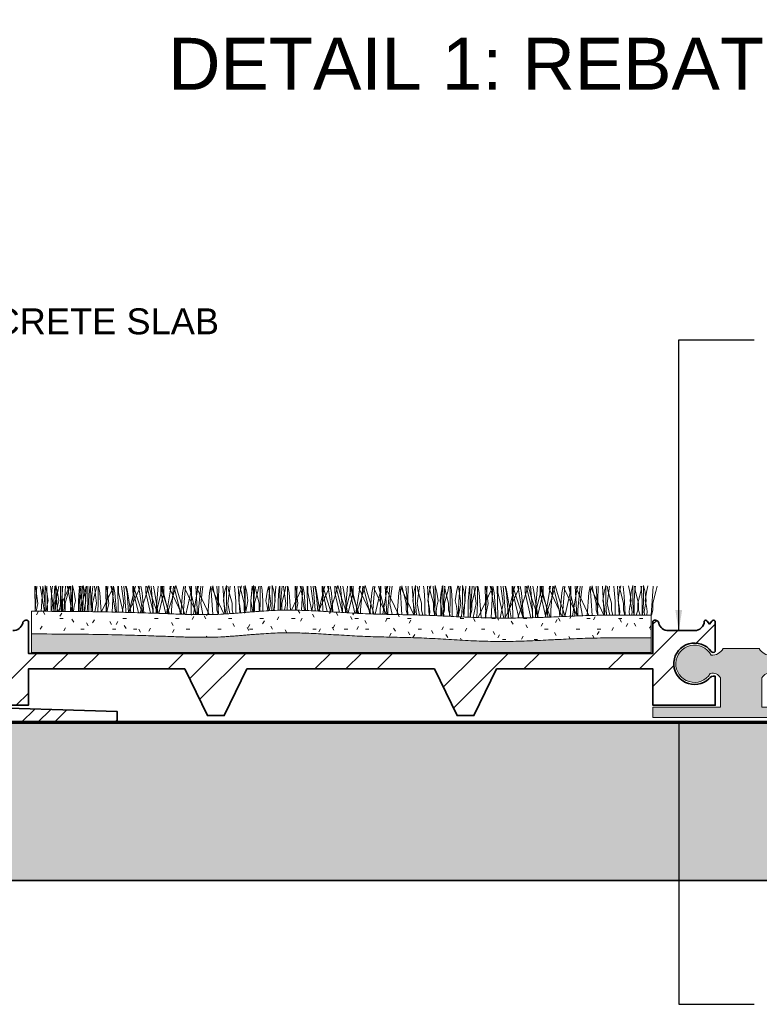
# Model space of a CAD drawing. Header units: millimetres. Extents: x -150 to 136, y -35 to 68.
# Tile 2 of 4: x -108 to -37, y -27 to 68. Entities that reach past the tile are written whole.
import ezdxf

# ---------------------------------------------------------------- set-up
doc = ezdxf.new("R2010")
doc.units = ezdxf.units.MM
for name, color, linetype, lineweight in [('FS-DETAIL', 3, 'Continuous', 35), ('FS-DETAIL-HATCH', 253, 'Continuous', 13), ('FS-DETAIL-THIN', 8, 'Continuous', 18), ('FS-DETAIL-WIDE', 4, 'Continuous', 70), ('FS-TEXT', 7, 'Continuous', 25)]:
    doc.layers.add(name, color=color, linetype=linetype, lineweight=lineweight)
doc.styles.add('Arial', font='arial.ttf', dxfattribs={"height": 2.5})
doc.dimstyles.new('Diagonal_2.5mm Arial$7', dxfattribs={"dimtxt": 2.5, "dimasz": 2, "dimexe": 2.5, "dimexo": 5, "dimgap": 1, "dimtad": 0, "dimzin": 0, "dimdsep": 46, "dimtxsty": 'Arial', "dimcen": 2, "dimdle": 4, "dimclrd": 1, "dimclre": 256, "dimclrt": 7, "dimaunit": 1, "dimadec": 0, "dimazin": 0, "dimtfac": 1, "dimtix": 1, "dimtmove": 2, "dimatfit": 3, "dimfxl": 1, "dimtvp": 1, "dimtolj": 1, "dimtzin": 0, "dimarcsym": 0})

# ---------------------------------------------------------------- blocks, each defined once
blk = doc.blocks.new('CARPET-H-PROFILE-MAXI')
at = {"layer": 'FS-DETAIL-HATCH'}
for p, q in [((-73.389, -53.147), (-73.339, -55.574)), ((-73.101, -54.822), (-73.322, -53.147)), ((-73.179, -53.147), (-73.251, -54.109)), ((-72.801, -53.509), (-72.884, -53.147)), ((-72.777, -55.579), (-72.627, -53.161)), ((-72.501, -53.809), (-72.627, -53.161)), ((-72.211, -53.734), (-72.375, -53.078)), ((-72.375, -53.434), (-72.375, -53.078)), ((-72.227, -53.147), (-72.177, -55.584)), ((-71.638, -54.822), (-71.859, -53.147)), ((-71.685, -53.147), (-71.737, -53.547)), ((-71.44, -53.147), (-71.512, -54.109)), ((-71.339, -53.809), (-71.468, -53.147)), ((-71.19, -53.768), (-71.362, -53.078)), ((-71.362, -53.434), (-71.362, -53.078)), ((-71.161, -53.659), (-71.058, -53.147)), ((-70.912, -53.434), (-70.912, -53.147)), ((-70.764, -53.147), (-70.714, -55.597)), ((-70.672, -53.147), (-70.724, -53.547)), ((-70.428, -53.147), (-70.5, -54.109)), ((-70.176, -53.509), (-70.259, -53.147)), ((-70.125, -53.397), (-70.166, -53.147)), ((-70.148, -53.659), (-70.046, -53.147)), ((-69.876, -53.809), (-70.005, -53.147)), ((-69.899, -53.434), (-69.899, -53.147)), ((-69.586, -53.734), (-69.75, -53.078)), ((-69.75, -53.434), (-69.75, -53.078)), ((-69.06, -53.147), (-69.112, -53.547)), ((-68.887, -54.822), (-69.108, -53.147)), ((-68.965, -53.147), (-69.037, -54.109)), ((-68.815, -53.147), (-68.887, -54.109)), ((-68.573, -53.734), (-68.737, -53.078)), ((-68.737, -53.434), (-68.737, -53.078)), ((-68.565, -55.616), (-68.412, -53.147)), ((-68.536, -53.659), (-68.433, -53.147)), ((-68.287, -53.434), (-68.287, -53.147)), ((-68.047, -53.147), (-68.099, -53.547)), ((-68.013, -53.147), (-67.963, -55.621)), ((-67.803, -53.147), (-67.875, -54.109)), ((-67.424, -54.822), (-67.645, -53.147)), ((-67.523, -53.659), (-67.421, -53.147)), ((-67.274, -53.434), (-67.274, -53.147)), ((-67.125, -53.809), (-67.254, -53.147)), ((-66.55, -53.147), (-66.499, -55.637)), ((-66.262, -54.822), (-66.483, -53.147)), ((-66.34, -53.147), (-66.412, -54.109)), ((-65.962, -53.509), (-66.045, -53.147)), ((-65.911, -53.397), (-65.952, -53.147)), ((-65.942, -55.653), (-65.788, -53.161)), ((-65.662, -53.809), (-65.788, -53.161)), ((-65.388, -53.147), (-65.337, -55.669)), ((-65.325, -53.772), (-65.325, -53.147)), ((-64.799, -54.822), (-65.02, -53.147)), ((-64.598, -55.422), (-64.799, -53.147)), ((-64.5, -53.809), (-64.629, -53.147)), ((-64.499, -53.509), (-64.581, -53.147)), ((-64.261, -55.422), (-63.685, -53.147)), ((-63.925, -53.147), (-63.873, -55.709)), ((-63.862, -53.772), (-63.862, -53.145)), ((-63.562, -54.184), (-63.862, -53.145)), ((-63.337, -53.509), (-63.42, -53.147)), ((-63.286, -53.397), (-63.327, -53.147)), ((-63.037, -53.809), (-63.166, -53.147)), ((-62.723, -54.184), (-62.411, -53.1)), ((-62.7, -53.772), (-62.7, -53.147)), ((-62.025, -55.422), (-62.601, -53.147)), ((-62.099, -54.184), (-62.411, -53.1)), ((-61.973, -55.422), (-62.174, -53.147)), ((-61.874, -53.509), (-61.956, -53.147)), ((-61.687, -55.422), (-61.487, -53.147)), ((-61.636, -55.422), (-61.06, -53.147)), ((-61.237, -53.772), (-61.237, -53.145)), ((-60.937, -54.184), (-61.237, -53.145)), ((-60.562, -55.422), (-61.137, -53.147)), ((-60.961, -53.772), (-60.961, -53.147)), ((-60.375, -53.397), (-60.334, -53.147)), ((-60.323, -53.508), (-60.241, -53.147)), ((-60.224, -55.422), (-60.023, -53.147)), ((-60.098, -54.184), (-59.786, -53.1)), ((-59.4, -55.422), (-59.976, -53.147)), ((-59.474, -54.184), (-59.786, -53.1)), ((-59.161, -53.809), (-59.032, -53.147)), ((-59.062, -55.422), (-58.862, -53.147)), ((-58.912, -53.397), (-58.871, -53.147)), ((-57.937, -55.422), (-58.512, -53.147)), ((-58.336, -53.772), (-58.336, -53.147)), ((-58.273, -53.147), (-58.328, -55.879)), ((-57.704, -55.882), (-57.874, -53.147)), ((-57.75, -53.397), (-57.709, -53.147)), ((-57.698, -53.508), (-57.616, -53.147)), ((-57.599, -55.422), (-57.398, -53.147)), ((-57.398, -54.822), (-57.178, -53.147)), ((-56.536, -53.809), (-56.41, -53.161)), ((-56.241, -55.887), (-56.41, -53.161)), ((-56.287, -53.397), (-56.243, -53.13)), ((-56.137, -53.659), (-56.243, -53.13)), ((-55.858, -53.147), (-55.786, -54.109)), ((-55.648, -53.147), (-55.703, -55.858)), ((-55.083, -55.824), (-55.249, -53.147)), ((-55.087, -53.734), (-54.923, -53.078)), ((-54.923, -53.434), (-54.923, -53.078)), ((-54.674, -53.659), (-54.777, -53.147)), ((-54.773, -54.822), (-54.553, -53.147)), ((-54.151, -53.147), (-54.098, -53.547)), ((-53.626, -55.731), (-53.785, -53.147)), ((-53.624, -53.734), (-53.474, -53.134)), ((-53.512, -53.659), (-53.615, -53.147)), ((-53.233, -53.147), (-53.161, -54.109)), ((-52.956, -53.734), (-53.12, -53.078)), ((-53.12, -53.434), (-53.12, -53.078)), ((-52.429, -53.147), (-52.481, -53.547)), ((-52.462, -53.734), (-52.298, -53.078)), ((-52.298, -53.434), (-52.298, -53.078)), ((-52.185, -53.147), (-52.257, -54.109)), ((-52.049, -53.659), (-52.152, -53.147)), ((-51.906, -53.659), (-51.803, -53.147)), ((-51.656, -53.434), (-51.656, -53.147)), ((-51.526, -53.147), (-51.473, -53.547)), ((-50.722, -53.147), (-50.794, -54.109)), ((-50.331, -53.734), (-50.495, -53.078)), ((-50.495, -53.434), (-50.495, -53.078)), ((-50.315, -55.495), (-50.169, -53.147)), ((-49.804, -53.147), (-49.856, -53.547)), ((-49.77, -53.147), (-49.723, -55.484)), ((-49.56, -53.147), (-49.632, -54.109)), ((-49.181, -54.822), (-49.402, -53.147)), ((-49.281, -53.659), (-49.178, -53.147)), ((-49.031, -53.434), (-49.031, -53.147)), ((-48.882, -53.809), (-49.011, -53.147)), ((-48.307, -53.147), (-48.26, -55.477)), ((-48.02, -54.822), (-48.241, -53.147)), ((-48.097, -53.147), (-48.169, -54.109)), ((-47.72, -53.509), (-47.802, -53.147)), ((-47.668, -53.397), (-47.709, -53.147)), ((-47.689, -55.491), (-47.545, -53.161)), ((-47.419, -53.809), (-47.545, -53.161)), ((-47.145, -53.147), (-47.097, -55.506)), ((-47.082, -53.772), (-47.082, -53.147)), ((-46.556, -54.822), (-46.777, -53.147)), ((-46.356, -55.422), (-46.556, -53.147)), ((-46.257, -53.809), (-46.386, -53.147)), ((-46.256, -53.509), (-46.338, -53.147)), ((-46.018, -55.422), (-45.443, -53.147)), ((-45.682, -53.147), (-45.632, -55.581)), ((-45.619, -53.772), (-45.619, -53.145)), ((-45.32, -54.184), (-45.619, -53.145)), ((-45.095, -53.509), (-45.177, -53.147)), ((-45.043, -53.397), (-45.084, -53.147)), ((-44.794, -53.809), (-44.923, -53.147)), ((-44.481, -54.184), (-44.168, -53.1)), ((-44.457, -53.772), (-44.457, -53.147)), ((-43.782, -55.422), (-44.358, -53.147)), ((-43.856, -54.184), (-44.168, -53.1)), ((-43.731, -55.422), (-43.931, -53.147)), ((-43.631, -53.509), (-43.713, -53.147)), ((-43.445, -55.422), (-43.244, -53.147)), ((-43.393, -55.422), (-42.818, -53.147)), ((-42.994, -53.772), (-42.994, -53.145)), ((-42.695, -54.184), (-42.994, -53.145)), ((-42.319, -55.422), (-42.894, -53.147)), ((-42.718, -53.772), (-42.718, -53.147)), ((-42.132, -53.397), (-42.091, -53.147)), ((-42.08, -53.508), (-41.999, -53.147)), ((-41.981, -55.422), (-41.781, -53.147)), ((-41.856, -54.184), (-41.543, -53.1)), ((-41.157, -55.422), (-41.733, -53.147)), ((-41.231, -54.184), (-41.543, -53.1)), ((-40.918, -53.809), (-40.789, -53.147)), ((-40.82, -55.422), (-40.619, -53.147)), ((-40.669, -53.397), (-40.628, -53.147)), ((-39.694, -55.422), (-40.269, -53.147)), ((-40.093, -53.772), (-40.093, -53.147)), ((-40.03, -53.147), (-40.085, -55.853)), ((-39.462, -55.869), (-39.631, -53.147)), ((-39.507, -53.397), (-39.466, -53.147)), ((-39.455, -53.508), (-39.374, -53.147)), ((-39.356, -55.422), (-39.156, -53.147)), ((-39.156, -54.822), (-38.935, -53.147)), ((-38.293, -53.809), (-38.167, -53.161)), ((-37.997, -55.901), (-38.167, -53.161)), ((-38.044, -53.397), (-38, -53.13)), ((-37.895, -53.659), (-38, -53.13)), ((-37.615, -53.147), (-37.543, -54.109)), ((-37.405, -53.147), (-37.461, -55.912)), ((-36.834, -55.924), (-37.006, -53.147)), ((-36.845, -53.734), (-36.681, -53.078)), ((-36.681, -53.434), (-36.681, -53.078)), ((-36.431, -53.659), (-36.534, -53.147)), ((-36.531, -54.822), (-36.31, -53.147)), ((-35.908, -53.147), (-35.856, -53.547)), ((-35.368, -55.976), (-35.543, -53.147)), ((-35.381, -53.734), (-35.231, -53.134)), ((-35.27, -53.659), (-35.372, -53.147)), ((-34.99, -53.147), (-34.918, -54.109)), ((-34.637, -53.734), (-34.801, -53.078)), ((-34.801, -53.434), (-34.801, -53.078)), ((-34.22, -53.734), (-34.056, -53.078)), ((-34.11, -53.147), (-34.163, -53.547)), ((-34.056, -53.434), (-34.056, -53.078)), ((-33.866, -53.147), (-33.938, -54.109)), ((-33.806, -53.659), (-33.909, -53.147)), ((-33.587, -53.659), (-33.484, -53.147)), ((-33.338, -53.434), (-33.338, -53.147)), ((-33.283, -53.147), (-33.231, -53.547)), ((-32.756, -53.734), (-32.606, -53.134)), ((-32.326, -54.822), (-32.547, -53.147)), ((-32.403, -53.147), (-32.475, -54.109)), ((-32.012, -53.734), (-32.176, -53.078)), ((-32.176, -53.434), (-32.176, -53.078)), ((-32.035, -56.125), (-31.851, -53.147)), ((-31.485, -53.147), (-31.538, -53.547)), ((-31.452, -53.147), (-31.39, -56.152)), ((-31.241, -53.147), (-31.313, -54.109)), ((-30.863, -54.822), (-31.083, -53.147)), ((-30.962, -53.659), (-30.859, -53.147)), ((-30.713, -53.434), (-30.713, -53.147)), ((-30.563, -53.809), (-30.693, -53.147)), ((-29.988, -53.147), (-29.926, -56.198)), ((-29.701, -54.822), (-29.922, -53.147)), ((-29.778, -53.147), (-29.85, -54.109)), ((-29.401, -53.509), (-29.483, -53.147)), ((-29.415, -56.207), (-29.226, -53.161)), ((-29.349, -53.397), (-29.39, -53.147)), ((-29.1, -53.809), (-29.226, -53.161)), ((-28.827, -53.147), (-28.764, -56.22)), ((-28.763, -53.772), (-28.763, -53.147)), ((-28.238, -54.822), (-28.458, -53.147)), ((-28.037, -55.422), (-28.238, -53.147)), ((-27.938, -53.809), (-28.068, -53.147)), ((-27.938, -53.509), (-28.02, -53.147)), ((-27.699, -55.422), (-27.124, -53.147)), ((-27.363, -53.147), (-27.301, -56.218)), ((-27.3, -53.772), (-27.3, -53.145)), ((-27.001, -54.184), (-27.3, -53.145)), ((-26.776, -53.509), (-26.858, -53.147)), ((-26.724, -53.397), (-26.765, -53.147)), ((-26.475, -53.809), (-26.604, -53.147)), ((-26.162, -54.184), (-25.85, -53.1)), ((-26.138, -53.772), (-26.138, -53.147)), ((-25.463, -55.422), (-26.039, -53.147)), ((-25.538, -54.184), (-25.85, -53.1)), ((-25.412, -55.422), (-25.613, -53.147)), ((-25.313, -53.509), (-25.395, -53.147)), ((-25.126, -55.422), (-24.925, -53.147)), ((-25.074, -55.422), (-24.499, -53.147)), ((-24.675, -53.772), (-24.675, -53.145)), ((-24.376, -54.184), (-24.675, -53.145)), ((-24, -55.422), (-24.576, -53.147)), ((-24.399, -53.772), (-24.399, -53.147)), ((-23.813, -53.397), (-23.772, -53.147)), ((-23.762, -53.509), (-23.68, -53.147)), ((-23.663, -55.422), (-23.462, -53.147)), ((-23.537, -54.184), (-23.225, -53.1)), ((-22.838, -55.422), (-23.414, -53.147)), ((-22.913, -54.184), (-23.225, -53.1)), ((-22.599, -53.809), (-22.47, -53.147)), ((-22.501, -55.422), (-22.3, -53.147)), ((-22.35, -53.397), (-22.309, -53.147)), ((-21.375, -55.422), (-21.951, -53.147)), ((-21.774, -53.772), (-21.774, -53.147)), ((-21.711, -53.147), (-21.77, -56.049)), ((-21.134, -56.025), (-21.312, -53.147)), ((-21.188, -53.397), (-21.147, -53.147)), ((-21.137, -53.509), (-21.055, -53.147)), ((-21.038, -55.422), (-20.837, -53.147)), ((-20.837, -54.822), (-20.616, -53.147)), ((-19.974, -53.809), (-19.848, -53.161)), ((-19.674, -55.978), (-19.848, -53.161)), ((-19.725, -53.397), (-19.682, -53.13)), ((-19.576, -53.659), (-19.682, -53.13)), ((-19.296, -53.147), (-19.224, -54.109)), ((-19.086, -53.147), (-19.144, -55.97)), ((-18.513, -55.96), (-18.687, -53.147)), ((-18.526, -53.734), (-18.362, -53.078)), ((-18.362, -53.434), (-18.362, -53.078)), ((-18.113, -53.659), (-18.215, -53.147)), ((-18.212, -54.822), (-17.991, -53.147)), ((-17.589, -53.147), (-17.537, -53.547)), ((-17.051, -55.944), (-17.224, -53.147)), ((-17.063, -53.734), (-16.913, -53.134)), ((-16.951, -53.659), (-17.053, -53.147)), ((-16.671, -53.147), (-16.599, -54.109)), ((-16.028, -53.734), (-16.178, -53.134)), ((-15.901, -53.734), (-15.737, -53.078)), ((-15.737, -53.434), (-15.737, -53.078)), ((-15.488, -53.659), (-15.59, -53.147)), ((-15.502, -53.147), (-15.554, -53.547)), ((-14.978, -53.659), (-14.876, -53.147)), ((-14.964, -53.147), (-14.912, -53.547)), ((-14.729, -53.434), (-14.729, -53.078)), ((-14.565, -53.734), (-14.729, -53.078)), ((-14.438, -53.734), (-14.288, -53.134)), ((-13.794, -53.147), (-13.867, -54.109)), ((-13.515, -53.659), (-13.413, -53.147)), ((-73.251, -54.109), (-73.342, -55.574)), ((-72.456, -55.582), (-72.801, -53.509)), ((-72.359, -55.583), (-72.501, -53.809)), ((-72.375, -54.747), (-72.375, -53.434)), ((-72.098, -54.559), (-72.211, -53.734)), ((-71.737, -53.547), (-71.812, -54.597)), ((-71.512, -54.109), (-71.605, -55.589)), ((-71.461, -54.784), (-71.161, -53.659)), ((-71.362, -54.747), (-71.362, -53.434)), ((-71.196, -55.593), (-71.339, -53.809)), ((-71.086, -54.559), (-71.192, -53.777)), ((-71.15, -55.593), (-70.125, -53.397)), ((-70.912, -54.747), (-70.912, -53.434)), ((-70.724, -53.547), (-70.799, -54.597)), ((-70.5, -54.109), (-70.593, -55.598)), ((-70.448, -54.784), (-70.148, -53.659)), ((-69.827, -55.605), (-70.176, -53.509)), ((-69.899, -54.747), (-69.899, -53.434)), ((-69.732, -55.606), (-69.876, -53.809)), ((-69.75, -54.747), (-69.75, -53.434)), ((-69.473, -54.559), (-69.586, -53.734)), ((-69.112, -53.547), (-69.187, -54.597)), ((-69.037, -54.109), (-69.131, -55.611)), ((-68.887, -54.109), (-68.981, -55.612)), ((-68.836, -54.784), (-68.536, -53.659)), ((-68.737, -54.747), (-68.737, -53.434)), ((-68.461, -54.559), (-68.573, -53.734)), ((-68.287, -54.747), (-68.287, -53.434)), ((-68.099, -53.547), (-68.174, -54.597)), ((-67.875, -54.109), (-67.969, -55.621)), ((-67.823, -54.784), (-67.523, -53.659)), ((-67.274, -54.747), (-67.274, -53.434)), ((-66.979, -55.63), (-67.125, -53.809)), ((-66.953, -55.63), (-65.911, -53.397)), ((-66.412, -54.109), (-66.507, -55.637)), ((-65.604, -55.662), (-65.962, -53.509)), ((-65.513, -55.664), (-65.662, -53.809)), ((-64.88, -55.682), (-65.325, -53.772)), ((-64.349, -55.696), (-64.5, -53.809)), ((-64.134, -55.702), (-64.499, -53.509)), ((-64.359, -55.696), (-63.286, -53.397)), ((-63.407, -55.722), (-63.862, -53.772)), ((-62.967, -55.734), (-63.337, -53.509)), ((-62.883, -55.736), (-63.037, -53.809)), ((-62.238, -55.754), (-62.7, -53.772)), ((-61.496, -55.778), (-61.874, -53.509)), ((-61.429, -55.78), (-60.961, -53.772)), ((-60.763, -55.804), (-61.237, -53.772)), ((-60.706, -55.806), (-60.323, -53.508)), ((-59.226, -55.858), (-60.375, -53.397)), ((-59.325, -55.855), (-59.161, -53.809)), ((-57.752, -55.882), (-58.888, -53.447)), ((-58.825, -55.872), (-58.336, -53.772)), ((-58.094, -55.88), (-57.698, -53.508)), ((-56.587, -55.888), (-57.75, -53.397)), ((-56.702, -55.888), (-56.536, -53.809)), ((-55.152, -55.828), (-56.287, -53.397)), ((-55.837, -54.784), (-56.137, -53.659)), ((-55.786, -54.109), (-55.677, -55.856)), ((-55.2, -54.559), (-55.087, -53.734)), ((-54.923, -54.747), (-54.923, -53.434)), ((-54.374, -54.784), (-54.674, -53.659)), ((-54.098, -53.547), (-54.023, -54.597)), ((-53.737, -54.559), (-53.624, -53.734)), ((-53.212, -54.784), (-53.512, -53.659)), ((-53.161, -54.109), (-53.062, -55.684)), ((-53.12, -54.747), (-53.12, -53.434)), ((-52.843, -54.559), (-52.956, -53.734)), ((-52.575, -54.559), (-52.462, -53.734)), ((-52.481, -53.547), (-52.556, -54.597)), ((-52.257, -54.109), (-52.352, -55.625)), ((-52.298, -54.747), (-52.298, -53.434)), ((-52.206, -54.784), (-51.906, -53.659)), ((-51.749, -54.784), (-52.049, -53.659)), ((-51.656, -54.747), (-51.656, -53.434)), ((-51.473, -53.547), (-51.398, -54.597)), ((-51.112, -54.559), (-50.999, -53.734)), ((-50.999, -53.734), (-50.861, -53.181)), ((-50.794, -54.109), (-50.883, -55.527)), ((-50.645, -54.822), (-50.861, -53.181)), ((-50.495, -54.747), (-50.495, -53.434)), ((-50.218, -54.559), (-50.331, -53.734)), ((-49.856, -53.547), (-49.931, -54.597)), ((-49.632, -54.109), (-49.718, -55.484)), ((-49.581, -54.784), (-49.281, -53.659)), ((-49.031, -54.747), (-49.031, -53.434)), ((-48.75, -55.465), (-48.882, -53.809)), ((-48.634, -55.467), (-47.668, -53.397)), ((-48.169, -54.109), (-48.254, -55.477)), ((-47.388, -55.498), (-47.72, -53.509)), ((-47.284, -55.501), (-47.419, -53.809)), ((-46.674, -55.525), (-47.082, -53.772)), ((-46.117, -55.555), (-46.257, -53.809)), ((-45.914, -55.566), (-46.256, -53.509)), ((-46.052, -55.559), (-45.043, -53.397)), ((-45.192, -55.605), (-45.619, -53.772)), ((-44.741, -55.632), (-45.095, -53.509)), ((-44.648, -55.638), (-44.794, -53.809)), ((-44.013, -55.677), (-44.457, -53.772)), ((-43.262, -55.723), (-43.631, -53.509)), ((-43.174, -55.728), (-42.718, -53.772)), ((-42.531, -55.76), (-42.994, -53.772)), ((-42.456, -55.763), (-42.08, -53.508)), ((-40.996, -55.83), (-42.132, -53.397)), ((-41.08, -55.827), (-40.918, -53.809)), ((-39.516, -55.867), (-40.669, -53.397)), ((-40.575, -55.841), (-40.093, -53.772)), ((-39.847, -55.859), (-39.455, -53.508)), ((-38.342, -55.894), (-39.507, -53.397)), ((-38.46, -55.892), (-38.293, -53.809)), ((-36.864, -55.924), (-38.044, -53.397)), ((-37.595, -54.784), (-37.895, -53.659)), ((-37.543, -54.109), (-37.431, -55.909)), ((-36.957, -54.559), (-36.845, -53.734)), ((-36.681, -54.747), (-36.681, -53.434)), ((-36.131, -54.784), (-36.431, -53.659)), ((-35.856, -53.547), (-35.781, -54.597)), ((-35.494, -54.559), (-35.381, -53.734)), ((-34.97, -54.784), (-35.27, -53.659)), ((-34.918, -54.109), (-34.806, -55.909)), ((-34.801, -54.747), (-34.801, -53.434)), ((-34.524, -54.559), (-34.637, -53.734)), ((-34.332, -54.559), (-34.22, -53.734)), ((-34.163, -53.547), (-34.238, -54.597)), ((-34.056, -54.747), (-34.056, -53.434)), ((-33.938, -54.109), (-34.051, -55.909)), ((-33.887, -54.784), (-33.587, -53.659)), ((-33.506, -54.784), (-33.806, -53.659)), ((-33.338, -54.747), (-33.338, -53.434)), ((-33.231, -53.547), (-33.156, -54.597)), ((-32.869, -54.559), (-32.756, -53.734)), ((-32.475, -54.109), (-32.588, -55.909)), ((-32.176, -54.747), (-32.176, -53.434)), ((-31.899, -54.559), (-32.012, -53.734)), ((-31.538, -53.547), (-31.613, -54.597)), ((-31.313, -54.109), (-31.426, -55.909)), ((-31.262, -54.784), (-30.962, -53.659)), ((-30.713, -54.747), (-30.713, -53.434)), ((-30.65, -56.185), (-29.349, -53.397)), ((-30.373, -56.189), (-30.563, -53.809)), ((-29.85, -54.109), (-29.963, -55.909)), ((-28.95, -56.216), (-29.401, -53.509)), ((-28.907, -56.217), (-29.1, -53.809)), ((-28.192, -56.224), (-28.763, -53.772)), ((-28.037, -56.209), (-26.724, -53.397)), ((-27.486, -56.219), (-27.938, -53.509)), ((-27.745, -56.221), (-27.938, -53.809)), ((-26.731, -56.213), (-27.3, -53.772)), ((-26.326, -56.21), (-26.776, -53.509)), ((-26.283, -56.21), (-26.475, -53.809)), ((-25.575, -56.191), (-26.138, -53.772)), ((-24.869, -56.17), (-25.313, -53.509)), ((-24.959, -56.173), (-24.399, -53.772)), ((-24.121, -56.149), (-24.675, -53.772)), ((-24.202, -56.151), (-23.762, -53.509)), ((-22.561, -56.081), (-23.813, -53.397)), ((-22.782, -56.091), (-22.599, -53.809)), ((-21.124, -56.024), (-22.327, -53.447)), ((-22.31, -56.07), (-21.774, -53.772)), ((-21.559, -56.041), (-21.137, -53.509)), ((-19.981, -55.983), (-21.188, -53.397)), ((-20.149, -55.988), (-19.974, -53.809)), ((-18.529, -55.96), (-19.725, -53.397)), ((-19.276, -54.784), (-19.576, -53.659)), ((-19.224, -54.109), (-19.112, -55.909)), ((-18.638, -54.559), (-18.526, -53.734)), ((-18.362, -54.747), (-18.362, -53.434)), ((-17.813, -54.784), (-18.113, -53.659)), ((-17.537, -53.547), (-17.462, -54.597)), ((-17.175, -54.559), (-17.063, -53.734)), ((-16.651, -54.784), (-16.951, -53.659)), ((-16.599, -54.109), (-16.487, -55.909)), ((-15.916, -54.559), (-16.028, -53.734)), ((-16.013, -54.559), (-15.901, -53.734)), ((-15.737, -54.747), (-15.737, -53.434)), ((-15.554, -53.547), (-15.629, -54.597)), ((-15.188, -54.784), (-15.488, -53.659)), ((-15.278, -54.784), (-14.978, -53.659)), ((-14.912, -53.547), (-14.837, -54.597)), ((-14.729, -54.747), (-14.729, -53.434)), ((-14.453, -54.559), (-14.565, -53.734)), ((-14.55, -54.559), (-14.438, -53.734)), ((-13.867, -54.109), (-13.979, -55.909)), ((-13.815, -54.784), (-13.515, -53.659)), ((-73.256, -55.575), (-73.101, -54.822)), ((-72.425, -55.582), (-72.375, -54.747)), ((-72.211, -55.084), (-72.098, -54.559)), ((-71.812, -54.597), (-71.812, -55.587)), ((-71.796, -55.588), (-71.638, -54.822)), ((-71.461, -55.459), (-71.461, -54.784)), ((-71.413, -55.591), (-71.362, -54.747)), ((-71.198, -55.084), (-71.086, -54.559)), ((-70.963, -55.595), (-70.912, -54.747)), ((-70.799, -54.597), (-70.799, -55.596)), ((-70.448, -55.459), (-70.448, -54.784)), ((-69.951, -55.604), (-69.899, -54.747)), ((-69.801, -55.605), (-69.75, -54.747)), ((-69.586, -55.084), (-69.473, -54.559)), ((-69.187, -54.597), (-69.187, -55.611)), ((-69.05, -55.612), (-68.887, -54.822)), ((-68.836, -55.459), (-68.836, -54.784)), ((-68.789, -55.614), (-68.737, -54.747)), ((-68.573, -55.084), (-68.461, -54.559)), ((-68.339, -55.618), (-68.287, -54.747)), ((-68.174, -54.597), (-68.174, -55.62)), ((-67.823, -55.459), (-67.823, -54.784)), ((-67.589, -55.625), (-67.424, -54.822)), ((-67.327, -55.627), (-67.274, -54.747)), ((-66.43, -55.639), (-66.262, -54.822)), ((-64.975, -55.679), (-64.799, -54.822)), ((-63.046, -55.732), (-63.562, -54.184)), ((-63.238, -55.727), (-62.723, -54.184)), ((-61.569, -55.775), (-62.099, -54.184)), ((-60.393, -55.817), (-60.937, -54.184)), ((-60.64, -55.808), (-60.098, -54.184)), ((-58.912, -55.869), (-59.474, -54.184)), ((-57.18, -55.885), (-57.398, -54.822)), ((-55.837, -55.459), (-55.837, -54.784)), ((-55.087, -55.084), (-55.2, -54.559)), ((-54.859, -55.812), (-54.923, -54.747)), ((-54.573, -55.797), (-54.773, -54.822)), ((-54.374, -55.459), (-54.374, -54.784)), ((-54.023, -54.597), (-54.023, -55.764)), ((-53.624, -55.084), (-53.737, -54.559)), ((-53.212, -55.459), (-53.212, -54.784)), ((-53.176, -55.693), (-53.12, -54.747)), ((-52.956, -55.084), (-52.843, -54.559)), ((-52.462, -55.084), (-52.575, -54.559)), ((-52.556, -54.597), (-52.556, -55.642)), ((-52.246, -55.613), (-52.298, -54.747)), ((-52.206, -55.459), (-52.206, -54.784)), ((-51.749, -55.459), (-51.749, -54.784)), ((-51.706, -55.58), (-51.656, -54.747)), ((-51.398, -54.597), (-51.398, -55.56)), ((-50.999, -55.084), (-51.112, -54.559)), ((-50.788, -55.521), (-50.645, -54.822)), ((-50.54, -55.505), (-50.495, -54.747)), ((-50.331, -55.084), (-50.218, -54.559)), ((-49.931, -54.597), (-49.931, -55.488)), ((-49.581, -55.459), (-49.581, -54.784)), ((-49.316, -55.477), (-49.181, -54.822)), ((-49.075, -55.472), (-49.031, -54.747)), ((-48.155, -55.479), (-48.02, -54.822)), ((-46.701, -55.523), (-46.556, -54.822)), ((-44.839, -55.626), (-45.32, -54.184)), ((-44.959, -55.619), (-44.481, -54.184)), ((-43.345, -55.718), (-43.856, -54.184)), ((-42.164, -55.777), (-42.695, -54.184)), ((-42.383, -55.766), (-41.856, -54.184)), ((-40.68, -55.838), (-41.231, -54.184)), ((-38.938, -55.882), (-39.156, -54.822)), ((-37.595, -55.459), (-37.595, -54.784)), ((-36.845, -55.084), (-36.957, -54.559)), ((-36.609, -55.933), (-36.681, -54.747)), ((-36.3, -55.944), (-36.531, -54.822)), ((-36.131, -55.459), (-36.131, -54.784)), ((-35.781, -54.597), (-35.781, -55.797)), ((-35.381, -55.084), (-35.494, -54.559)), ((-34.97, -55.459), (-34.97, -54.784)), ((-34.876, -55.993), (-34.801, -54.747)), ((-34.637, -55.084), (-34.524, -54.559)), ((-34.22, -55.084), (-34.332, -54.559)), ((-34.238, -54.597), (-34.238, -55.797)), ((-33.978, -56.035), (-34.056, -54.747)), ((-33.887, -55.459), (-33.887, -54.784)), ((-33.506, -55.459), (-33.506, -54.784)), ((-33.416, -56.062), (-33.338, -54.747)), ((-33.156, -54.597), (-33.156, -55.797)), ((-32.756, -55.084), (-32.869, -54.559)), ((-32.589, -56.101), (-32.326, -54.822)), ((-32.258, -56.115), (-32.176, -54.747)), ((-32.012, -55.084), (-31.899, -54.559)), ((-31.613, -54.597), (-31.613, -55.797)), ((-31.262, -55.459), (-31.262, -54.784)), ((-31.138, -56.163), (-30.863, -54.822)), ((-30.798, -56.177), (-30.713, -54.747)), ((-29.983, -56.197), (-29.701, -54.822)), ((-28.526, -56.224), (-28.238, -54.822)), ((-26.325, -56.21), (-27.001, -54.184)), ((-26.838, -56.214), (-26.162, -54.184)), ((-24.875, -56.171), (-25.538, -54.184)), ((-23.727, -56.132), (-24.376, -54.184)), ((-24.192, -56.151), (-23.537, -54.184)), ((-22.284, -56.069), (-22.913, -54.184)), ((-20.594, -56.004), (-20.837, -54.822)), ((-19.276, -55.459), (-19.276, -54.784)), ((-18.526, -55.084), (-18.638, -54.559)), ((-18.289, -55.957), (-18.362, -54.747)), ((-17.979, -55.952), (-18.212, -54.822)), ((-17.813, -55.459), (-17.813, -54.784)), ((-17.462, -54.597), (-17.462, -55.797)), ((-17.063, -55.084), (-17.175, -54.559)), ((-16.651, -55.459), (-16.651, -54.784)), ((-16.028, -55.084), (-15.916, -54.559)), ((-15.901, -55.084), (-16.013, -54.559)), ((-15.665, -55.942), (-15.737, -54.747)), ((-15.629, -54.597), (-15.629, -55.797)), ((-15.278, -55.459), (-15.278, -54.784)), ((-15.188, -55.459), (-15.188, -54.784)), ((-14.837, -54.597), (-14.837, -55.797)), ((-14.801, -55.94), (-14.729, -54.747)), ((-14.565, -55.084), (-14.453, -54.559)), ((-14.438, -55.084), (-14.55, -54.559)), ((-13.815, -55.459), (-13.815, -54.784)), ((-72.282, -55.583), (-72.211, -55.084)), ((-71.498, -55.59), (-71.461, -55.459)), ((-71.271, -55.592), (-71.198, -55.084)), ((-70.488, -55.599), (-70.448, -55.459)), ((-69.661, -55.606), (-69.586, -55.084)), ((-68.88, -55.613), (-68.836, -55.459)), ((-68.648, -55.609), (-68.573, -55.084)), ((-67.87, -55.622), (-67.823, -55.459)), ((-64.598, -55.689), (-64.598, -55.422)), ((-64.285, -55.698), (-64.261, -55.422)), ((-61.995, -55.761), (-62.025, -55.422)), ((-61.973, -55.761), (-61.973, -55.422)), ((-61.687, -55.771), (-61.687, -55.422)), ((-61.667, -55.772), (-61.636, -55.422)), ((-60.527, -55.812), (-60.562, -55.422)), ((-60.224, -55.823), (-60.224, -55.422)), ((-59.362, -55.853), (-59.4, -55.422)), ((-59.062, -55.864), (-59.062, -55.422)), ((-57.896, -55.881), (-57.937, -55.422)), ((-57.599, -55.883), (-57.599, -55.422)), ((-55.724, -55.859), (-55.837, -55.459)), ((-55.012, -55.609), (-55.087, -55.084)), ((-55.032, -55.822), (-55.012, -55.609)), ((-54.283, -55.782), (-54.374, -55.459)), ((-53.549, -55.609), (-53.624, -55.084)), ((-53.56, -55.725), (-53.549, -55.609)), ((-53.147, -55.691), (-53.212, -55.459)), ((-53.031, -55.609), (-52.956, -55.084)), ((-53.024, -55.681), (-53.031, -55.609)), ((-52.387, -55.609), (-52.462, -55.084)), ((-52.389, -55.628), (-52.387, -55.609)), ((-52.249, -55.613), (-52.206, -55.459)), ((-51.715, -55.581), (-51.749, -55.459)), ((-50.935, -55.53), (-50.999, -55.084)), ((-50.39, -55.497), (-50.331, -55.084)), ((-49.587, -55.482), (-49.581, -55.459)), ((-46.356, -55.542), (-46.356, -55.422)), ((-46.03, -55.56), (-46.018, -55.422)), ((-43.758, -55.692), (-43.782, -55.422)), ((-43.731, -55.694), (-43.731, -55.422)), ((-43.445, -55.711), (-43.445, -55.422)), ((-43.419, -55.713), (-43.393, -55.422)), ((-42.288, -55.771), (-42.319, -55.422)), ((-41.981, -55.785), (-41.981, -55.422)), ((-41.122, -55.825), (-41.157, -55.422)), ((-40.82, -55.835), (-40.82, -55.422)), ((-39.655, -55.864), (-39.694, -55.422)), ((-39.356, -55.871), (-39.356, -55.422)), ((-37.467, -55.912), (-37.595, -55.459)), ((-36.77, -55.609), (-36.845, -55.084)), ((-36.799, -55.927), (-36.77, -55.609)), ((-35.991, -55.955), (-36.131, -55.459)), ((-35.781, -55.797), (-35.777, -55.962)), ((-35.306, -55.609), (-35.381, -55.084)), ((-35.34, -55.977), (-35.306, -55.609)), ((-34.818, -55.995), (-34.97, -55.459)), ((-34.806, -55.909), (-34.811, -55.995)), ((-34.712, -55.609), (-34.637, -55.084)), ((-34.676, -56.002), (-34.712, -55.609)), ((-34.238, -55.797), (-34.242, -56.022)), ((-34.145, -55.609), (-34.22, -55.084)), ((-34.182, -56.025), (-34.145, -55.609)), ((-34.051, -55.909), (-34.042, -56.032)), ((-34.049, -56.032), (-33.887, -55.459)), ((-33.335, -56.066), (-33.506, -55.459)), ((-33.156, -55.797), (-33.15, -56.075)), ((-32.681, -55.609), (-32.756, -55.084)), ((-32.726, -56.095), (-32.681, -55.609)), ((-32.588, -55.909), (-32.574, -56.102)), ((-32.087, -55.609), (-32.012, -55.084)), ((-32.04, -56.124), (-32.087, -55.609)), ((-31.613, -55.797), (-31.62, -56.142)), ((-31.457, -56.149), (-31.262, -55.459)), ((-31.426, -55.909), (-31.409, -56.151)), ((-29.963, -55.909), (-29.943, -56.197)), ((-28.037, -56.223), (-28.037, -55.422)), ((-27.769, -56.221), (-27.699, -55.422)), ((-25.396, -56.186), (-25.463, -55.422)), ((-25.412, -56.186), (-25.412, -55.422)), ((-25.141, -56.178), (-25.074, -55.422)), ((-25.126, -56.178), (-25.126, -55.422)), ((-23.937, -56.141), (-24, -55.422)), ((-23.663, -56.129), (-23.663, -55.422)), ((-22.78, -56.091), (-22.838, -55.422)), ((-22.501, -56.078), (-22.501, -55.422)), ((-21.322, -56.032), (-21.375, -55.422)), ((-21.038, -56.021), (-21.038, -55.422)), ((-19.132, -55.97), (-19.276, -55.459)), ((-19.112, -55.909), (-19.116, -55.969)), ((-18.451, -55.609), (-18.526, -55.084)), ((-18.483, -55.96), (-18.451, -55.609)), ((-17.675, -55.948), (-17.813, -55.459)), ((-17.462, -55.797), (-17.459, -55.944)), ((-16.988, -55.609), (-17.063, -55.084)), ((-17.018, -55.944), (-16.988, -55.609)), ((-16.514, -55.943), (-16.651, -55.459)), ((-16.487, -55.909), (-16.489, -55.943)), ((-16.103, -55.609), (-16.028, -55.084)), ((-16.073, -55.942), (-16.103, -55.609)), ((-15.826, -55.609), (-15.901, -55.084)), ((-15.856, -55.942), (-15.826, -55.609)), ((-15.629, -55.797), (-15.632, -55.941)), ((-15.415, -55.941), (-15.278, -55.459)), ((-15.051, -55.941), (-15.188, -55.459)), ((-14.837, -55.797), (-14.834, -55.94)), ((-14.64, -55.609), (-14.565, -55.084)), ((-14.61, -55.94), (-14.64, -55.609)), ((-14.363, -55.609), (-14.438, -55.084)), ((-14.393, -55.94), (-14.363, -55.609)), ((-13.951, -55.939), (-13.815, -55.459)), ((-28.037, -56.223), (-28.037, -56.209))]:
    blk.add_line(p, q, dxfattribs=at)

msp = doc.modelspace()

# ---------------------------------------------------------------- hatches: boundary and pattern name
at = {"layer": 'FS-DETAIL-HATCH'}
h = msp.add_hatch(dxfattribs=at)
h.set_pattern_fill('FP_2', color=256, style=0, pattern_type=2)
h.set_pattern_definition([(50, (-1427.115, -3314.3354), (7.174375, -0.628683), [0.75, -8.25]), (100.45, (-1426.515, -3314.3884), (5.785598, 6.893719), [0.64, -7.01]), (46.18, (-1427.115, -3312.335), (10.672662, -1.655812), [1.125, -12.375]), (96.64, (-1426.225, -3312.475), (9.346212, 9.742055), [0.956, -10.517]), (351.184, (-1427.115, -3312.335), (9.346443, 9.74164), [0.9, -9.9]), (21, (-1426.115, -3312.8354), (5.969341, -4.026198), [0.75, -8.25]), (326, (-1426.115, -3312.8354), (2.432792, 7.2513), [0.6, -6.6]), (71.451, (-1425.618, -3313.1704), (8.402601, 3.225564), [0.637, -7.011]), (37.5, (-1427.1148, -3314.3354), (0.1215986, 3.3289385), [0.025, -6.52, 0.025, -6.7, -6.65]), (37.5, (-1427.1148, -3314.3354), (0.1215986, 3.3289385), [-13.27, 0.025, -6.625]), (7.5, (-1427.1148, -3314.3354), (2.6306954, 3.944117), [0.025, -3.82, 0.025, -6.37, -2.55]), (7.5, (-1427.1148, -3314.3354), (2.6306954, 3.944117), [-10.24, 0.025, -2.525]), (327.5, (-1429.3448, -3314.3354), (5.337887, -0.2253338), [0.025, -2.5, 0.025, -7.8, -10.375]), (327.5, (-1429.3448, -3314.3354), (5.337887, -0.2253338), [-10.35, 0.025, -10.35]), (317.5, (-1430.345, -3314.3354), (5.831567, 1.00132), [0.025, -3.25, 0.025, -5.18, -7.375]), (317.5, (-1430.345, -3314.3354), (5.831567, 1.00132), [-8.48, 0.025, -7.35])])
h.paths.add_polyline_path([(132.114, -15.224), (132.114, -2.593), (128.559, -2.141), (135.67, -1.238), (132.114, -0.786), (132.114, 11.984), (119.282, 11.984), (119.282, 0), (118.958, 0), (118.958, -0.016), (98.758, -0.016), (98.758, 0), (-98.754, 0), (-98.754, -0.016), (-118.954, -0.016), (-118.954, 0), (-119.417, 0), (-119.417, 11.984), (-132.11, 11.984), (-132.11, -0.786), (-128.555, -1.238), (-135.666, -2.141), (-132.11, -2.593), (-132.11, -15.224), (100.276, -15.224)])
h = msp.add_hatch(dxfattribs=at)
h.set_pattern_fill('FP_3', color=256, style=0, pattern_type=2)
h.set_pattern_definition([(45, (-1427.115, -3314.3354), (-4.490128, 4.490128), []), (45, (-1425.528, -3314.3354), (9e-16, 8.980256), []), (45, (-1428.702, -3314.3354), (9e-16, 8.980256), [])])
h.paths.add_polyline_path([(-107.49, -0.016), (-98.754, -0.016), (-98.754, 1.058), (-113.454, 1.503), (-113.454, 11.984), (-118.954, 11.984), (-118.954, 7.984), (-117.954, 7.984), (-117.954, 10.484), (-114.954, 10.484), (-114.954, 1.484), (-117.954, 1.484), (-117.954, 3.984), (-118.954, 3.984), (-118.954, -0.016)], flags=0)
h = msp.add_hatch(dxfattribs=at)
h.set_pattern_fill('FP_4', color=256, style=0, pattern_type=2)
h.set_pattern_definition([(0, (-1427.1148, -3314.3354), (4.064, 1.016), [0.335, -2.713, 0.335, -2.713, -16.256]), (0, (-1427.1148, -3314.3354), (4.064, 1.016), [-6.096, 0.335, -5.761, 0.335, -2.713, -7.112]), (0, (-1427.1148, -3314.3354), (4.064, 1.016), [-15.24, 0.335, -1.697, 0.335, -4.745]), (120, (-1425.5908, -3313.8274), (-2.9118818, 3.01152724), [0.335, -2.713, 0.335, -2.713, -16.256]), (120, (-1425.5908, -3313.8274), (-2.9118818, 3.01152724), [-6.096, 0.335, -5.761, 0.335, -2.713, -7.112]), (120, (-1425.5908, -3313.8274), (-2.9118818, 3.01152724), [-15.24, 0.335, -1.697, 0.335, -4.745]), (240, (-1425.0828, -3311.7954), (-1.1521182, -4.02752724), [0.335, -2.713, 0.335, -2.713, -16.256]), (240, (-1425.0828, -3311.7954), (-1.1521182, -4.02752724), [-6.096, 0.335, -5.761, 0.335, -2.713, -7.112]), (240, (-1425.0828, -3311.7954), (-1.1521182, -4.02752724), [-15.24, 0.335, -1.697, 0.335, -4.745])])
h.paths.add_polyline_path([(-61.667, 7.81), (-59.508, 7.852), (-57.432, 7.94), (-55.458, 8.041), (-53.348, 8.124), (-50.775, 8.164), (-47.278, 8.169), (-47.278, 10.356), (-50.763, 10.35), (-53.32, 10.312), (-59.53, 10.085), (-61.73, 10.069), (-63.913, 10.11), (-70.171, 10.371), (-74.29, 10.464), (-76.349, 10.559), (-78.364, 10.683), (-80.26, 10.786), (-82.01, 10.829), (-83.716, 10.797), (-85.504, 10.681), (-87.453, 10.52), (-89.594, 10.405), (-92.007, 10.418), (-95.269, 10.533), (-99.965, 10.662), (-107.008, 10.724), (-107.008, 8.537), (-99.964, 8.475), (-95.212, 8.345), (-92.005, 8.232), (-89.592, 8.218), (-87.451, 8.333), (-85.501, 8.495), (-83.713, 8.611), (-82.007, 8.643), (-80.26, 8.599), (-78.369, 8.497), (-76.362, 8.374), (-74.311, 8.278), (-70.192, 8.174), (-68.103, 8.084), (-65.985, 7.957), (-63.839, 7.848)], flags=0)
at = {"layer": 'FS-DETAIL-HATCH', "lineweight": 18}
h = msp.add_hatch(dxfattribs=at)
h.set_pattern_fill('FP_1', color=256, style=0, pattern_type=2)
h.set_pattern_definition([(45, (0, 0), (14.1421, -9e-16), [20, 0]), (45, (3, 0), (14.1421, -9e-16), [20, 0]), (45, (6, 0), (14.1421, -9e-16), [20, 0])])
h.paths.add_polyline_path([(-64.352, 0.659), (-65.978, 0.659), (-68.165, 5.159), (-86.231, 5.159), (-88.418, 0.659), (-90.044, 0.659), (-92.231, 5.159), (-107.298, 5.159), (-107.298, 1.659), (-113.298, 1.659), (-113.298, 4.459), (-113.157, 4.476), (-113.016, 4.458), (-112.885, 4.405), (-112.77, 4.322), (-112.679, 4.213), (-112.27, 3.911), (-111.799, 3.723), (-111.295, 3.659), (-110.792, 3.724), (-110.321, 3.914), (-109.913, 4.217), (-109.594, 4.612), (-109.385, 5.075), (-109.3, 5.575), (-109.343, 6.081), (-109.512, 6.56), (-109.797, 6.98), (-110.178, 7.316), (-110.631, 7.545), (-111.127, 7.652), (-111.635, 7.631), (-112.12, 7.482), (-112.553, 7.216), (-112.991, 6.775), (-113.046, 6.755), (-113.104, 6.749), (-113.161, 6.758), (-113.215, 6.78), (-113.261, 6.814), (-113.298, 6.859), (-113.298, 9.759), (-113.241, 9.825), (-113.159, 9.856), (-113.072, 9.846), (-113.034, 9.825), (-112.731, 9.489), (-112.459, 9.823), (-112.39, 9.848), (-112.318, 9.836), (-112.286, 9.817), (-112.243, 9.757), (-112.205, 9.52), (-112.107, 9.3), (-111.955, 9.113), (-111.761, 8.972), (-111.537, 8.885), (-111.298, 8.859), (-108.786, 8.859), (-108.575, 8.878), (-108.374, 8.944), (-108.192, 9.052), (-108.039, 9.199), (-107.922, 9.376), (-107.794, 9.726), (-107.74, 9.787), (-107.672, 9.832), (-107.595, 9.858), (-107.514, 9.864), (-107.434, 9.849), (-107.36, 9.815), (-107.298, 9.763), (-107.298, 6.659), (-47.098, 6.659), (-47.098, 9.763), (-47.036, 9.815), (-46.962, 9.849), (-46.882, 9.864), (-46.801, 9.858), (-46.724, 9.832), (-46.656, 9.787), (-46.602, 9.726), (-46.563, 9.643), (-46.548, 9.575), (-46.474, 9.376), (-46.357, 9.199), (-46.204, 9.052), (-46.022, 8.944), (-45.821, 8.878), (-45.609, 8.859), (-43.098, 8.859), (-42.859, 8.885), (-42.635, 8.972), (-42.44, 9.113), (-42.289, 9.3), (-42.191, 9.52), (-42.153, 9.757), (-42.11, 9.817), (-42.043, 9.847), (-41.969, 9.84), (-41.937, 9.823), (-41.665, 9.489), (-41.362, 9.825), (-41.281, 9.856), (-41.194, 9.846), (-41.155, 9.825), (-41.098, 9.759), (-41.098, 6.859), (-41.135, 6.814), (-41.181, 6.78), (-41.235, 6.758), (-41.292, 6.749), (-41.35, 6.755), (-41.405, 6.775), (-41.453, 6.807), (-41.505, 6.865), (-41.843, 7.216), (-42.276, 7.482), (-42.761, 7.631), (-43.269, 7.652), (-43.765, 7.545), (-44.227, 7.308), (-44.599, 6.98), (-44.889, 6.544), (-45.053, 6.081), (-45.096, 5.575), (-45.011, 5.075), (-44.802, 4.612), (-44.483, 4.217), (-44.075, 3.914), (-43.604, 3.724), (-43.101, 3.659), (-42.597, 3.723), (-42.11, 3.923), (-41.717, 4.213), (-41.626, 4.322), (-41.505, 4.407), (-41.38, 4.458), (-41.239, 4.476), (-41.098, 4.459), (-41.098, 1.659), (-47.098, 1.659), (-47.098, 5.159), (-62.165, 5.159)], flags=0)
at = {"layer": 'FS-DETAIL-HATCH'}
h = msp.add_hatch(color=256, dxfattribs=at)
h.paths.add_polyline_path([(-80.26, 6.736), (-47.261, 6.736), (-47.261, 8.736), (-47.278, 8.736), (-47.278, 8.169), (-50.775, 8.164), (-53.348, 8.124), (-55.458, 8.041), (-58.604, 7.89), (-59.53, 7.851), (-61.73, 7.812), (-63.913, 7.852), (-66.032, 7.96), (-68.11, 8.084), (-70.192, 8.174), (-74.311, 8.278), (-76.362, 8.374), (-78.369, 8.497), (-80.26, 8.599), (-80.26, 8.497)], flags=0)
h.paths.add_polyline_path([(-89.594, 6.736), (-80.26, 6.736), (-80.26, 8.599), (-82.01, 8.643), (-83.716, 8.611), (-85.504, 8.495), (-87.453, 8.333), (-89.594, 8.218), (-92.005, 8.232), (-92.003, 6.736)], flags=0)
h.paths.add_polyline_path([(-99.964, 6.736), (-92.005, 6.736), (-92.007, 8.232), (-95.269, 8.347), (-99.965, 8.475), (-107.008, 8.537), (-107.008, 6.736), (-99.965, 6.736)], flags=0)
msp.add_hatch(color=256, dxfattribs=at).paths.add_polyline_path([(-47.102, 0.468), (-30.094, 0.468), (-30.094, 1.468), (-36.598, 1.468), (-36.598, 4.291), (-36.496, 4.455), (-36.358, 4.589), (-36.191, 4.686), (-36.006, 4.74), (-35.813, 4.747), (-35.624, 4.708), (-35.342, 4.36), (-34.982, 4.093), (-34.568, 3.923), (-34.124, 3.861), (-33.679, 3.91), (-33.26, 4.068), (-32.893, 4.324), (-32.6, 4.663), (-32.401, 5.064), (-32.307, 5.514), (-32.323, 5.949), (-32.45, 6.379), (-32.679, 6.764), (-32.996, 7.08), (-33.381, 7.308), (-33.81, 7.434), (-34.258, 7.45), (-34.696, 7.355), (-35.096, 7.155), (-35.435, 6.862), (-35.69, 6.495), (-35.971, 6.503), (-36.241, 6.577), (-36.487, 6.712), (-36.694, 6.902), (-36.85, 7.135), (-40.346, 7.135), (-40.502, 6.902), (-40.709, 6.712), (-40.954, 6.577), (-41.225, 6.503), (-41.505, 6.495), (-41.761, 6.862), (-42.1, 7.155), (-42.5, 7.355), (-42.938, 7.45), (-43.385, 7.434), (-43.815, 7.308), (-44.2, 7.08), (-44.517, 6.764), (-44.746, 6.379), (-44.873, 5.949), (-44.889, 5.502), (-44.795, 5.064), (-44.595, 4.663), (-44.303, 4.324), (-43.936, 4.068), (-43.517, 3.91), (-43.072, 3.861), (-42.628, 3.923), (-42.214, 4.093), (-41.854, 4.36), (-41.572, 4.708), (-41.383, 4.747), (-41.19, 4.74), (-41.005, 4.686), (-40.838, 4.589), (-40.7, 4.455), (-40.598, 4.291), (-40.598, 1.468), (-47.102, 1.468)], flags=0)

# ---------------------------------------------------------------- linework, layer by layer
at = {"layer": 'FS-DETAIL'}
msp.add_lwpolyline([(-113.454, 1.503), (-113.454, 11.984), (-118.954, 11.984), (-118.954, 7.984), (-117.954, 7.984), (-117.954, 10.484), (-114.954, 10.484), (-114.954, 1.484), (-117.954, 1.484), (-117.954, 3.984), (-118.954, 3.984), (-118.954, -0.016), (-98.754, -0.016), (-98.754, 1.058)], close=True, dxfattribs=at)
at = {"layer": 'FS-DETAIL', "flags": 128}
msp.add_lwpolyline([(-108.786, 8.859, 0.350736), (-107.848, 9.575, -0.649557), (-107.298, 9.763), (-107.298, 6.659), (-47.098, 6.659), (-47.098, 9.763, -0.649557), (-46.548, 9.575, 0.350736), (-45.609, 8.859), (-43.098, 8.859, 0.411806), (-42.153, 9.757, -0.667183), (-41.89, 9.766), (-41.665, 9.489), (-41.42, 9.76, -0.609352), (-41.098, 9.759), (-41.098, 6.859, -0.537045), (-41.491, 6.85, 2.643619), (-41.717, 4.213, -0.321512), (-41.098, 4.459), (-41.098, 1.659), (-47.098, 1.659), (-47.098, 5.159), (-62.165, 5.159), (-64.352, 0.659), (-65.978, 0.659), (-68.165, 5.159), (-86.231, 5.159), (-88.418, 0.659), (-90.044, 0.659), (-92.231, 5.159), (-107.298, 5.159), (-107.298, 1.659), (-113.298, 1.659)], format="xyb", dxfattribs=at)
at = {"layer": 'FS-DETAIL-THIN'}
for p, q in [((-107.008, 10.724), (-107.008, 8.537)), ((-47.278, 8.169), (-47.278, 10.356)), ((-107.008, 8.537), (-107.008, 6.736)), ((-47.261, 6.736), (-47.261, 8.169)), ((-107.008, 6.736), (-47.261, 6.736))]:
    msp.add_line(p, q, dxfattribs=at)
msp.add_lwpolyline([(-38.598, 7.135), (-40.346, 7.135, -0.306695), (-41.505, 6.495, 3.756426), (-41.572, 4.708, -0.383682), (-40.598, 4.291), (-40.598, 1.468), (-47.102, 1.468), (-47.102, 0.468), (-38.598, 0.468), (-30.094, 0.468), (-30.094, 1.468), (-36.598, 1.468), (-36.598, 4.291, -0.383682), (-35.624, 4.708, 3.756426), (-35.69, 6.495, -0.306695), (-36.85, 7.135)], format="xyb", close=True, dxfattribs=at)
for points, knots in [([(-47.278, 10.356), (-48.595, 10.359), (-50.944, 10.355), (-53.383, 10.321), (-55.101, 10.247), (-56.422, 10.187), (-57.735, 10.13), (-59.517, 10.078), (-61.734, 10.058), (-63.926, 10.101), (-66.039, 10.198), (-68.112, 10.306), (-70.171, 10.376), (-72.23, 10.411), (-74.288, 10.455), (-76.356, 10.554), (-78.384, 10.686), (-80.29, 10.797), (-82.018, 10.841), (-83.419, 10.819), (-84.445, 10.759), (-85.041, 10.716), (-85.502, 10.682), (-85.974, 10.644), (-86.454, 10.6), (-86.946, 10.557), (-87.451, 10.519), (-87.967, 10.485), (-88.666, 10.439), (-89.594, 10.397), (-90.71, 10.393), (-91.759, 10.41), (-92.712, 10.438), (-93.452, 10.467), (-94.265, 10.5), (-95.514, 10.542), (-97.27, 10.601), (-100.719, 10.688), (-104.278, 10.715), (-107.008, 10.724)], [0, 0, 0, 0, 0.041667, 0.083333, 0.125, 0.145833, 0.166667, 0.208333, 0.25, 0.291667, 0.333333, 0.375, 0.416667, 0.458333, 0.5, 0.541667, 0.583333, 0.625, 0.666667, 0.708333, 0.729167, 0.739583, 0.75, 0.760417, 0.770833, 0.78125, 0.791667, 0.802083, 0.8125, 0.833333, 0.854167, 0.875, 0.885417, 0.895833, 0.90625, 0.916667, 0.9375, 0.958333, 1, 1, 1, 1]), ([(-107.008, 8.537), (-104.277, 8.528), (-100.718, 8.501), (-97.268, 8.415), (-95.512, 8.355), (-94.263, 8.314), (-93.45, 8.281), (-92.71, 8.251), (-91.756, 8.224), (-90.708, 8.207), (-89.592, 8.21), (-88.663, 8.252), (-87.965, 8.298), (-87.449, 8.333), (-86.944, 8.371), (-86.452, 8.414), (-85.971, 8.458), (-85.499, 8.496), (-85.038, 8.529), (-84.442, 8.573), (-83.415, 8.632), (-82.015, 8.655), (-80.289, 8.611), (-78.389, 8.5), (-76.368, 8.368), (-74.31, 8.27), (-72.259, 8.224), (-70.196, 8.182), (-68.456, 8.107), (-67.049, 8.022), (-65.987, 7.957), (-64.917, 7.896), (-63.482, 7.828), (-61.665, 7.796), (-59.495, 7.844), (-57.749, 7.922), (-56.449, 7.991), (-55.135, 8.058), (-53.414, 8.134), (-50.954, 8.168), (-48.598, 8.173), (-47.278, 8.169)], [0, 0, 0, 0, 0.041667, 0.0625, 0.083333, 0.09375, 0.104167, 0.114583, 0.125, 0.145833, 0.166667, 0.1875, 0.197917, 0.208333, 0.21875, 0.229167, 0.239583, 0.25, 0.260417, 0.270833, 0.291667, 0.333333, 0.375, 0.416667, 0.458333, 0.5, 0.541667, 0.583333, 0.625, 0.645833, 0.666667, 0.6875, 0.708333, 0.75, 0.791667, 0.833333, 0.854167, 0.875, 0.916667, 0.958333, 1, 1, 1, 1])]:
    msp.add_open_spline(points, degree=3, knots=knots, dxfattribs=at)
at = {"layer": 'FS-DETAIL-WIDE', "lineweight": 70}
msp.add_line((119.417, 0), (-119.417, 0), dxfattribs=at)
at = {"layer": 'FS-DETAIL-WIDE', "lineweight": 35}
msp.add_line((-132.11, -15.224), (132.114, -15.224), dxfattribs=at)

# ---------------------------------------------------------------- block references
at = {"layer": 'FS-DETAIL-THIN'}
msp.add_blockref('CARPET-H-PROFILE-MAXI', (-33.293, 66.295), dxfattribs=at)

# ---------------------------------------------------------------- texts
at = {"layer": 'FS-TEXT', "insert": (-93.827, 62.764), "char_height": 5, "width": 200.10799, "attachment_point": 4, "line_spacing_factor": 0.938532, "style": 'Arial', "bg_fill": 2}
msp.add_mtext('{\\C7;DETAIL 1: REBATED INTO CONCRETE SLAB (MAXI 2)}', dxfattribs=at)
at = {"layer": 'FS-TEXT', "color": 7, "insert": (-118.415, 38.661), "char_height": 2.5, "attachment_point": 4, "style": 'Arial'}
msp.add_mtext('CONCRETE SLAB', dxfattribs=at)

# ---------------------------------------------------------------- leaders
at = {"layer": 'FS-TEXT', "annotation_type": 0, "has_hookline": 1, "hookline_direction": 1}
for points, text_width in [([(-44.616, 8.837), (-44.616, 36.891), (-37.359, 36.891)], 42.316), ([(-44.616, -0.016), (-44.616, -27.176), (-37.359, -27.176)], 39.388)]:
    msp.add_leader(points, dimstyle='Diagonal_2.5mm Arial$7', override={"dimscale": 0}, dxfattribs=dict(at, text_width=text_width))

doc.saveas('drawing.dxf')
